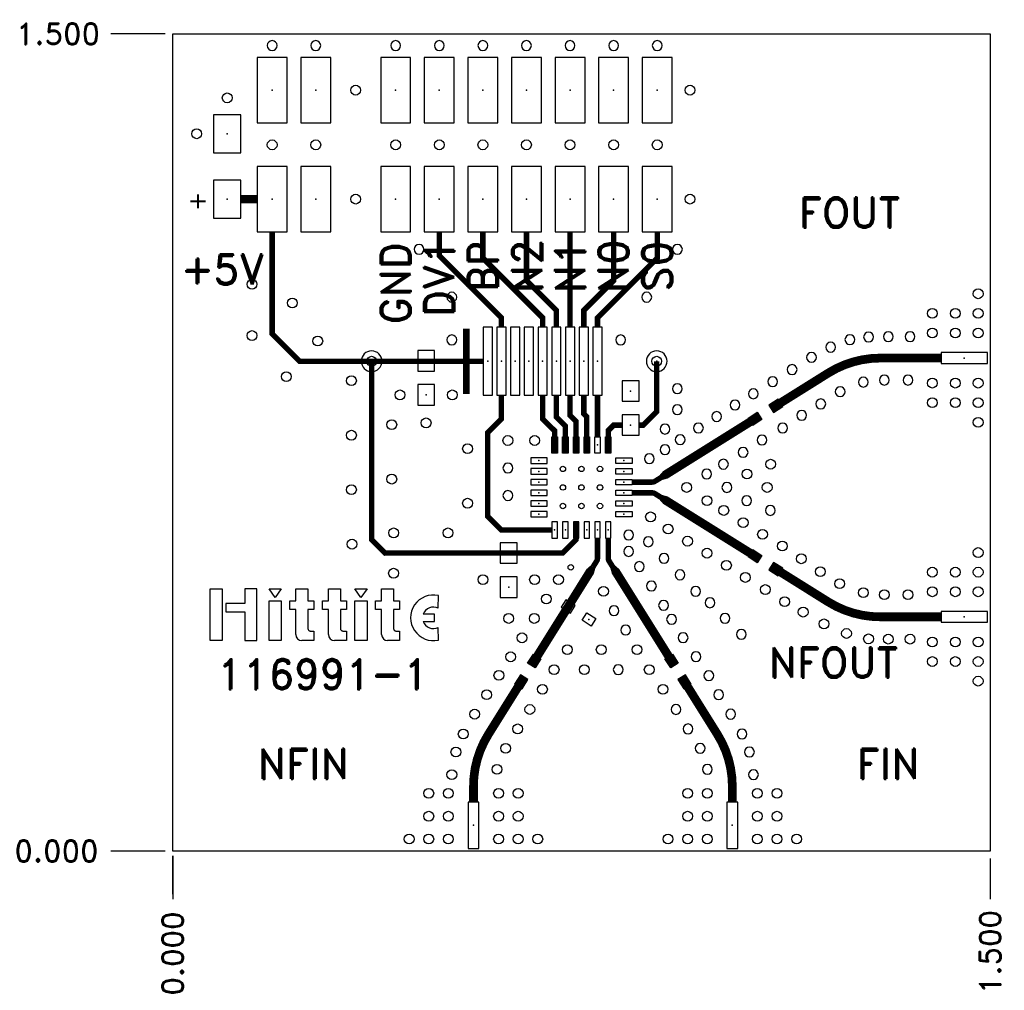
# Model space of a CAD drawing. Extents: x -0.28 to 1.53, y -0.26 to 1.53.
import ezdxf
from ezdxf.enums import TextEntityAlignment as Align

# ---------------------------------------------------------------- set-up
doc = ezdxf.new("R2010")
doc.units = 0
doc.header["$MEASUREMENT"] = 0
doc.linetypes.add('SSCOMP', pattern=[101, 100, 1])
doc.layers.get('0').update_dxf_attribs({"linetype": 'CONTINUOUS'})
doc.layers.get('Defpoints').update_dxf_attribs({"linetype": 'CONTINUOUS'})
for name, color, linetype in [('COM-NS', 4, 'CONTINUOUS'), ('DIM', 1, 'CONTINUOUS'), ('HOL', 1, 'CONTINUOUS'), ('LND-NS', 5, 'CONTINUOUS'), ('NET', 7, 'CONTINUOUS'), ('PAD-CM', 14, 'CONTINUOUS'), ('PAD-NS', 5, 'CONTINUOUS'), ('PCB', 7, 'CONTINUOUS'), ('SLK-NS', 7, 'CONTINUOUS'), ('TRA-NS', 5, 'CONTINUOUS'), ('via', 7, 'CONTINUOUS')]:
    doc.layers.add(name, color=color, linetype=linetype)
doc.layers.get('COM-NS').off()
doc.styles.add('ROMAND', font='romand')
doc.dimstyles.get("Standard").update_dxf_attribs({"dimscale": 0.22, "dimtxt": 0.18, "dimasz": 0.18, "dimexe": 0.18, "dimexo": 0.0625, "dimgap": 0.09, "dimtad": 0, "dimtih": 1, "dimtoh": 1, "dimdec": 3, "dimzin": 0, "dimdsep": 46, "dimtxsty": 'ROMAND', "dimcen": 0.09, "dimadec": 0, "dimazin": 0, "dimtfac": 1, "dimtdec": 3, "dimtofl": 0, "dimtmove": 0, "dimatfit": 3, "dimfxl": 0, "dimtolj": 1, "dimtzin": 0, "dimarcsym": 0})

# ---------------------------------------------------------------- blocks, each defined once
blk = doc.blocks.new('hittite')
for p, q in [((-0.2396, 0.1078), (-0.2144, 0.1078)), ((-0.2396, -0.0005), (-0.2396, 0.1078)), ((-0.2144, 0.1078), (-0.2144, -0.0005)), ((-0.1413, 0.1078), (-0.1665, 0.1078)), ((-0.1665, 0.1078), (-0.1665, 0.0776)), ((-0.1413, -0.0005), (-0.1413, 0.1078)), ((-0.1156, 0.1078), (-0.0904, 0.1078)), ((-0.103, 0.0902), (-0.1156, 0.1078)), ((-0.0904, 0.1078), (-0.103, 0.0902)), ((-0.0598, 0.1078), (-0.0346, 0.1078)), ((-0.0598, 0.0826), (-0.0598, 0.1078)), ((-0.0346, 0.1078), (-0.0346, 0.0826)), ((0.0087, 0.1078), (0.0339, 0.1078)), ((0.0087, 0.0826), (0.0087, 0.1078)), ((0.0339, 0.1078), (0.0339, 0.0826)), ((0.0645, 0.1078), (0.0897, 0.1078)), ((0.0771, 0.0902), (0.0645, 0.1078)), ((0.0897, 0.1078), (0.0771, 0.0902)), ((0.1203, 0.1078), (0.1455, 0.1078)), ((0.1203, 0.0826), (0.1203, 0.1078)), ((0.1455, 0.1078), (0.1455, 0.0826)), ((0.2393, 0.0677), (0.2396, 0.0941)), ((-0.2068, 0.0776), (-0.2068, 0.0599)), ((-0.1665, 0.0776), (-0.2068, 0.0776)), ((-0.1156, 0.0826), (-0.0904, 0.0826)), ((-0.1156, -0.0005), (-0.1156, 0.0826)), ((-0.0904, 0.0826), (-0.0904, -0.0005)), ((-0.0724, 0.065), (-0.0724, 0.0826)), ((-0.0724, 0.0826), (-0.0598, 0.0826)), ((-0.0598, 0.065), (-0.0724, 0.065)), ((-0.0598, 0.0121), (-0.0598, 0.065)), ((-0.0346, 0.0826), (-0.022, 0.0826)), ((-0.0346, 0.065), (-0.0346, 0.0247)), ((-0.022, 0.065), (-0.0346, 0.065)), ((-0.022, 0.0826), (-0.022, 0.065)), ((-0.0039, 0.065), (-0.0039, 0.0826)), ((-0.0039, 0.0826), (0.0087, 0.0826)), ((0.0087, 0.065), (-0.0039, 0.065)), ((0.0087, 0.0121), (0.0087, 0.065)), ((0.0339, 0.0826), (0.0464, 0.0826)), ((0.0339, 0.065), (0.0339, 0.0247)), ((0.0464, 0.065), (0.0339, 0.065)), ((0.0464, 0.0826), (0.0464, 0.065)), ((0.0645, -0.0005), (0.0645, 0.0826)), ((0.0645, 0.0826), (0.0897, 0.0826)), ((0.0897, 0.0826), (0.0897, -0.0005)), ((0.1077, 0.065), (0.1077, 0.0826)), ((0.1077, 0.0826), (0.1203, 0.0826)), ((0.1203, 0.065), (0.1077, 0.065)), ((0.1203, 0.0121), (0.1203, 0.065)), ((0.1455, 0.0826), (0.1581, 0.0826)), ((0.1455, 0.065), (0.1455, 0.0247)), ((0.1581, 0.065), (0.1455, 0.065)), ((0.1581, 0.0826), (0.1581, 0.065)), ((-0.2068, 0.0599), (-0.1665, 0.0599)), ((-0.1665, 0.0599), (-0.1665, -0.0005)), ((0.2317, 0.0549), (0.2077, 0.0549)), ((0.2317, 0.0398), (0.2317, 0.0549)), ((0.2077, 0.0398), (0.2317, 0.0398)), ((0.2396, 0.0005), (0.2393, 0.027)), ((-0.0295, 0.0196), (-0.022, 0.0196)), ((-0.022, 0.0196), (-0.022, -0.0005)), ((0.0389, 0.0196), (0.0464, 0.0196)), ((0.0464, 0.0196), (0.0464, -0.0005)), ((0.1505, 0.0196), (0.1581, 0.0196)), ((0.1581, 0.0196), (0.1581, -0.0005)), ((-0.2371, -0.0005), (-0.2396, -0.0005)), ((-0.2144, -0.0005), (-0.2371, -0.0005)), ((-0.1665, -0.0005), (-0.1665, -0.0005)), ((-0.1665, -0.0005), (-0.1413, -0.0005)), ((-0.1131, -0.0005), (-0.1156, -0.0005)), ((-0.0904, -0.0005), (-0.1131, -0.0005)), ((-0.0346, -0.0005), (-0.0472, -0.0005)), ((-0.022, -0.0005), (-0.0346, -0.0005)), ((0.0339, -0.0005), (0.0213, -0.0005)), ((0.0464, -0.0005), (0.0339, -0.0005)), ((0.067, -0.0005), (0.0645, -0.0005)), ((0.0897, -0.0005), (0.067, -0.0005)), ((0.1455, -0.0005), (0.1329, -0.0005)), ((0.1581, -0.0005), (0.1455, -0.0005))]:
    blk.add_line(p, q)
for centre, radius, start, end in [((0.2292, 0.0473), 0.0479, 77.4712, 282.5288), ((0.2292, 0.0473), 0.0227, 63.4349, 160.5878), ((-0.0295, 0.0247), 0.00504, 180, 270), ((0.0389, 0.0247), 0.00504, 180, 270), ((0.1505, 0.0247), 0.00504, 180, 270), ((0.2292, 0.0473), 0.0227, 199.4122, 296.5651), ((-0.0472, 0.0121), 0.0126, 180, 270), ((0.0213, 0.0121), 0.0126, 180, 270), ((0.1329, 0.0121), 0.0126, 180, 270)]:
    blk.add_arc(centre, radius, start, end)
blk = doc.blocks.new('HOL-D018')
at = {"layer": 'HOL'}
blk.add_circle((0, 0), 0.009, dxfattribs=at)
blk = doc.blocks.new('VIA-D018-D0')
at = {"layer": 'HOL'}
blk.add_blockref('HOL-D018', (0, 0), dxfattribs=at)
at = {"layer": 'NET'}
blk.add_attdef('NET', text='', height=0.01, dxfattribs=at).set_placement((0, 0), align=Align.MIDDLE)
blk = doc.blocks.new('PAD-CM-0-D038')
at = {"layer": 'PAD-CM', "linetype": 'Continuous'}
blk.add_lwpolyline([(-0.019, 0, 1), (0.019, 0, 1)], format="xyb", close=True, dxfattribs=at)
blk.add_point((0, 0), dxfattribs=at)
blk = doc.blocks.new('VIA-D018-D038')
at = {"layer": 'HOL', "linetype": 'Continuous'}
blk.add_blockref('HOL-D018', (0, 0), dxfattribs=at)
at = {"layer": 'PAD-CM', "linetype": 'Continuous'}
blk.add_blockref('PAD-CM-0-D038', (0, 0), dxfattribs=at)
at = {"layer": 'NET', "linetype": 'Continuous'}
blk.add_attdef('NET', text='', height=0.02, dxfattribs=at).set_placement((0, 0), align=Align.MIDDLE)
blk = doc.blocks.new('LND-NS-4-D05-D07')
at = {"layer": 'LND-NS'}
blk.add_lwpolyline([(0.025, -0.035), (0.025, 0.035), (-0.025, 0.035), (-0.025, -0.035)], close=True, dxfattribs=at)
blk.add_point((0, 0), dxfattribs=at)
blk = doc.blocks.new('CASEA-NS')
at = {"layer": 'LND-NS', "rotation": 90}
for p in [(-0.06, 0), (0.06, 0)]:
    blk.add_blockref('LND-NS-4-D05-D07', p, dxfattribs=at)
at = {"layer": 'SLK-NS', "flags": 8}
blk.add_attdef('POLARITY', text='', height=0.04, dxfattribs=at).set_placement((-0.0762, -0.053), align=Align.MIDDLE)
blk = doc.blocks.new('LND-NS-4-D031-D0375')
at = {"layer": 'LND-NS'}
blk.add_lwpolyline([(0.0155, -0.01875), (0.0155, 0.01875), (-0.0155, 0.01875), (-0.0155, -0.01875)], close=True, dxfattribs=at)
blk.add_point((0, 0), dxfattribs=at)
blk = doc.blocks.new('0603-NS')
at = {"layer": 'LND-NS', "rotation": 90}
for p in [(-0.03125, 0), (0.03125, 0)]:
    blk.add_blockref('LND-NS-4-D031-D0375', p, dxfattribs=at)
blk = doc.blocks.new('HOL-D01')
at = {"layer": 'HOL', "linetype": 'Continuous'}
blk.add_circle((0, 0), 0.005, dxfattribs=at)
blk = doc.blocks.new('VIA-D01-D0')
at = {"layer": 'HOL'}
blk.add_blockref('HOL-D01', (0, 0), dxfattribs=at)
at = {"layer": 'NET'}
blk.add_attdef('NET', text='', height=0.01, dxfattribs=at).set_placement((0, 0), align=Align.MIDDLE)
blk = doc.blocks.new('LND-NS-4-D03-D01')
at = {"layer": 'LND-NS'}
blk.add_lwpolyline([(-0.015, -0.005), (0.015, -0.005), (0.015, 0.005), (-0.015, 0.005)], close=True, dxfattribs=at)
blk.add_point((0, 0), dxfattribs=at)
blk = doc.blocks.new('HMC_LP4-NS')
at = {"layer": 'LND-NS', "xscale": -1, "rotation": 90}
for p in [(-0.0492, 0.078), (-0.0295, 0.078), (-0.0098, 0.078), (0.0098, 0.078), (0.0295, 0.078), (0.0492, 0.078)]:
    blk.add_blockref('LND-NS-4-D03-D01', p, dxfattribs=at)
at = {"layer": 'LND-NS'}
for p in [(-0.078, 0.0492), (-0.078, 0.0295), (-0.078, 0.0098), (-0.078, -0.0098), (-0.078, -0.0295), (-0.078, -0.0492)]:
    blk.add_blockref('LND-NS-4-D03-D01', p, dxfattribs=at)
at = {"layer": 'LND-NS', "xscale": -1}
for p in [(0.078, 0.0492), (0.078, 0.0295), (0.078, 0.0098), (0.078, -0.0098), (0.078, -0.0295), (0.078, -0.0492)]:
    blk.add_blockref('LND-NS-4-D03-D01', p, dxfattribs=at)
at = {"layer": 'LND-NS', "rotation": 90}
for p in [(-0.0492, -0.078), (-0.0295, -0.078), (-0.0098, -0.078), (0.0098, -0.078), (0.0295, -0.078), (0.0492, -0.078)]:
    blk.add_blockref('LND-NS-4-D03-D01', p, dxfattribs=at)
at = {"layer": 'via'}
for p in [(-0.034, 0.034), (0, 0.034), (0.034, 0.034), (-0.034, 0), (0, 0), (0.034, 0), (-0.034, -0.034), (0, -0.034), (0.034, -0.034)]:
    blk.add_blockref('VIA-D01-D0', p, dxfattribs=at)
blk = doc.blocks.new('PAD-NS-4-D055-D12')
at = {"layer": 'PAD-NS'}
blk.add_lwpolyline([(0.0275, -0.06), (0.0275, 0.06), (-0.0275, 0.06), (-0.0275, -0.06)], close=True, dxfattribs=at)
blk.add_point((0, 0), dxfattribs=at)
blk = doc.blocks.new('2MM_14PIN-NS')
at = {"layer": 'PAD-NS'}
for p in [(0, 0.2), (0.08, 0.2), (0.16, 0.2), (0.24, 0.2), (0.32, 0.2), (0.4, 0.2), (0.48, 0.2), (0, 0), (0.08, 0), (0.16, 0), (0.24, 0), (0.32, 0), (0.4, 0), (0.48, 0)]:
    blk.add_blockref('PAD-NS-4-D055-D12', p, dxfattribs=at)
blk = doc.blocks.new('2MM_4PIN-NS')
at = {"layer": 'PAD-NS'}
for p in [(-0.04, 0.1), (0.04, 0.1), (-0.04, -0.1), (0.04, -0.1)]:
    blk.add_blockref('PAD-NS-4-D055-D12', p, dxfattribs=at)
blk = doc.blocks.new('LND-NS-4-D02-D016')
at = {"layer": 'LND-NS'}
blk.add_lwpolyline([(-0.01, -0.008), (0.01, -0.008), (0.01, 0.008), (-0.01, 0.008)], close=True, dxfattribs=at)
blk.add_point((0, 0), dxfattribs=at)
blk = doc.blocks.new('0402_16-NS')
at = {"layer": 'LND-NS'}
blk.add_blockref('LND-NS-4-D02-D016', (-0.0225, 0), dxfattribs=at)
at = {"layer": 'LND-NS', "xscale": -1}
blk.add_blockref('LND-NS-4-D02-D016', (0.0225, 0), dxfattribs=at)
blk = doc.blocks.new('PAD-NS-4-D085-D02')
at = {"layer": 'PAD-NS'}
blk.add_lwpolyline([(-0.0425, -0.01), (0.0425, -0.01), (0.0425, 0.01), (-0.0425, 0.01)], close=True, dxfattribs=at)
blk.add_point((0, 0), dxfattribs=at)
blk = doc.blocks.new('SMA-NS')
at = {"layer": 'PAD-NS'}
blk.add_blockref('PAD-NS-4-D085-D02', (0.0475, 0), dxfattribs=at)
at = {"layer": 'via'}
for p in [(0.022, 0.118), (0.022, 0.082), (0.064, 0.082), (0.106, 0.082), (0.022, 0.046), (0.064, 0.046), (0.106, 0.046), (0.022, -0.046), (0.064, -0.046), (0.106, -0.046), (0.022, -0.082), (0.064, -0.082), (0.106, -0.082), (0.022, -0.118)]:
    blk.add_blockref('VIA-D018-D0', p, dxfattribs=at)
blk = doc.blocks.new('LND-NS-4-D017-D125')
at = {"layer": 'LND-NS'}
blk.add_lwpolyline([(0.0085, -0.0625), (0.0085, 0.0625), (-0.0085, 0.0625), (-0.0085, -0.0625)], close=True, dxfattribs=at)
blk.add_point((0, 0), dxfattribs=at)
blk = doc.blocks.new('RES_SMTNTWK_CTS753-NS')
at = {"layer": 'SLK-NS', "const_width": 0.012}
blk.add_lwpolyline([(-0.0393, 0.06), (-0.0393, -0.06)], dxfattribs=at)
at = {"layer": 'LND-NS'}
for p in [(0, 0), (0.0252, 0), (0.0504, 0), (0.0756, 0), (0.1008, 0), (0.126, 0), (0.1512, 0), (0.1764, 0), (0.2016, 0)]:
    blk.add_blockref('LND-NS-4-D017-D125', p, dxfattribs=at)
blk = doc.blocks.new('*D48')
at = {"layer": 'Defpoints', "color": 0}
for p in [(-0.1134, 0), (0, 0), (0, 0)]:
    blk.add_point(p, dxfattribs=at)
at = {"layer": 'DIM', "color": 0, "lineweight": -2}
blk.add_line((-0.0138, 0), (-0.1134, 0), dxfattribs=at)
at = {"layer": 'DIM', "color": 0, "insert": (-0.2133, 0), "char_height": 0.0396, "attachment_point": 5, "style": 'ROMAND'}
blk.add_mtext('\\A1;0.000', dxfattribs=at)
blk = doc.blocks.new('*D49')
at = {"layer": 'Defpoints', "color": 0}
for p in [(-0.1134, 1.5), (0, 1.5), (0, 0)]:
    blk.add_point(p, dxfattribs=at)
at = {"layer": 'DIM', "color": 0, "lineweight": -2}
blk.add_line((-0.0138, 1.5), (-0.1134, 1.5), dxfattribs=at)
at = {"layer": 'DIM', "color": 0, "insert": (-0.2105, 1.5), "char_height": 0.0396, "attachment_point": 5, "style": 'ROMAND'}
blk.add_mtext('\\A1;1.500', dxfattribs=at)
blk = doc.blocks.new('*D50')
at = {"layer": 'Defpoints', "color": 0}
for p in [(0, 0), (0, 0), (0, -0.0882)]:
    blk.add_point(p, dxfattribs=at)
at = {"layer": 'DIM', "color": 0, "lineweight": -2}
for p, q in [((0, -0.0792), (0, -0.009)), ((0, -0.009), (0, -0.0882)), ((0, -0.0138), (0, -0.0792))]:
    blk.add_line(p, q, dxfattribs=at)
at = {"layer": 'DIM', "color": 0, "insert": (0, -0.1881), "char_height": 0.0396, "attachment_point": 5, "rotation": 90, "style": 'ROMAND'}
blk.add_mtext('\\A1;0.000', dxfattribs=at)
blk = doc.blocks.new('*D51')
at = {"layer": 'Defpoints', "color": 0}
for p in [(0, 0), (1.5, 0), (1.5, -0.0882)]:
    blk.add_point(p, dxfattribs=at)
at = {"layer": 'DIM', "color": 0, "lineweight": -2}
blk.add_line((1.5, -0.0138), (1.5, -0.0882), dxfattribs=at)
at = {"layer": 'DIM', "color": 0, "insert": (1.5, -0.1853), "char_height": 0.0396, "attachment_point": 5, "rotation": 90, "style": 'ROMAND'}
blk.add_mtext('\\A1;1.500', dxfattribs=at)

msp = doc.modelspace()

# ---------------------------------------------------------------- linework, layer by layer
at = {"layer": 'PCB'}
msp.add_lwpolyline([(0, 1.5), (1.5, 1.5), (1.5, 0), (0, 0)], close=True, dxfattribs=at)
at = {"layer": 'TRA-NS', "linetype": 'SSCOMP'}
for points, const_width in [([(0.125, 1.1966), (0.155, 1.1966)], 0.015), ([(0.1825, 1.1366), (0.1825, 0.9491), (0.2325, 0.8991), (0.365, 0.8991)], 0.01), ([(0.6491, 1.1366), (0.6491, 1.0472), (0.7039, 0.9924), (0.7039, 0.9616)], 0.01), ([(0.7291, 0.9616), (0.7291, 1.1366)], 0.01), ([(0.8091, 1.1366), (0.8091, 1.0472), (0.7543, 0.9924), (0.7543, 0.9616)], 0.01), ([(0.5695, 0.8991), (0.365, 0.8991)], 0.01), ([(0.8557, 0.7818), (0.8631, 0.7818), (0.8881, 0.8068), (0.8881, 0.8991)], 0.01), ([(0.7008, 0.7304), (0.7008, 0.7714), (0.6787, 0.7934), (0.6787, 0.8366)], 0.01), ([(0.7205, 0.7304), (0.7205, 0.7801), (0.7039, 0.7966), (0.7039, 0.8366)], 0.01), ([(0.7402, 0.7304), (0.7402, 0.7888), (0.7291, 0.7998), (0.7291, 0.8366)], 0.01), ([(0.7598, 0.7304), (0.7598, 0.7972), (0.7543, 0.8027), (0.7543, 0.8366)], 0.01), ([(0.7795, 0.7604), (0.7795, 0.8366)], 0.01), ([(0.9042, 0.6907), (1.077, 0.7987)], 0.016), ([(0.7992, 0.7304), (0.7992, 0.7718), (0.8092, 0.7818), (0.8247, 0.7818)], 0.01), ([(0.9042, 0.644), (1.077, 0.536)], 0.016), ([(0.766, 0.5132), (0.6581, 0.3404)], 0.016), ([(0.8127, 0.5132), (0.9207, 0.3404)], 0.016)]:
    msp.add_lwpolyline(points, dxfattribs=dict(at, const_width=const_width))
for points in [[(0.6031, 0.9616, 0.01, 0.01, 0), (0.6031, 0.9789, 0.01, 0.01, 0), (0.4891, 1.0929, 0.01, 0.01, 0), (0.4891, 1.1366, 0, 0, 0)], [(0.6787, 0.9616, 0.01, 0.01, 0), (0.6787, 0.9789, 0.01, 0.01, 0), (0.5691, 1.0885, 0.01, 0.01, 0), (0.5691, 1.1366, 0, 0, 0)], [(0.7795, 0.9616, 0.01, 0.01, 0), (0.7795, 0.9789, 0.01, 0.01, 0), (0.8891, 1.0885, 0.01, 0.01, 0), (0.8891, 1.1366, 0, 0, 0)], [(0.365, 0.8991, 0.01, 0.01, 0), (0.365, 0.5719, 0.01, 0.01, 0), (0.39, 0.5469, 0.01, 0.01, 0), (0.7152, 0.547, 0.01, 0.01, 0), (0.7402, 0.572, 0.01, 0.01, 0), (0.7402, 0.6044, 0, 0, 0)], [(0.6031, 0.8366, 0.01, 0.01, 0), (0.6031, 0.7934, 0.01, 0.01, 0), (0.578, 0.7682, 0.01, 0.01, 0), (0.578, 0.6144, 0.01, 0.01, 0), (0.603, 0.5894, 0.01, 0.01, 0), (0.6958, 0.5894, 0, 0, 0)]]:
    msp.add_lwpolyline(points, format="xyseb", dxfattribs=at)
at = {"layer": 'TRA-NS', "linetype": 'SSCOMP', "const_width": 0.016}
for points in [[(1.0982, 0.8119), (1.2031, 0.8775, -0.140541), (1.2985, 0.9049), (1.41, 0.9049)], [(1.0982, 0.5228), (1.2031, 0.4572, 0.140541), (1.2985, 0.4299), (1.41, 0.4299)], [(0.6448, 0.3192), (0.5792, 0.2142, 0.140541), (0.5519, 0.1189), (0.5519, 0.09)], [(0.9339, 0.3192), (0.9995, 0.2142, -0.140541), (1.0269, 0.1189), (1.0269, 0.09)]]:
    msp.add_lwpolyline(points, format="xyb", dxfattribs=at)
at = {"layer": 'TRA-NS', "const_width": 0.01}
for points in [[(0.843, 0.6772), (0.8797, 0.6772, 0.140448), (0.885, 0.6787), (0.8957, 0.6854)], [(0.843, 0.6575), (0.8797, 0.6575, -0.140448), (0.885, 0.656), (0.8957, 0.6493)], [(0.7795, 0.5744), (0.7795, 0.5377, -0.140448), (0.778, 0.5324), (0.7713, 0.5217)], [(0.7992, 0.5744), (0.7992, 0.5377, 0.140448), (0.8007, 0.5324), (0.8074, 0.5217)]]:
    msp.add_lwpolyline(points, format="xyb", dxfattribs=at)
at = {"layer": 'TRA-NS'}
for points in [[(0.8957, 0.6854, 0.01, 0.016, 0), (0.9042, 0.6907, 0, 0, 0)], [(0.8957, 0.6493, 0.01, 0.016, 0), (0.9042, 0.644, 0, 0, 0)], [(0.7713, 0.5217, 0.01, 0.016, 0), (0.766, 0.5132, 0, 0, 0)], [(0.8074, 0.5217, 0.01, 0.016, 0), (0.8127, 0.5132, 0, 0, 0)]]:
    msp.add_lwpolyline(points, format="xyseb", dxfattribs=at)

# ---------------------------------------------------------------- block references
at = {"xscale": -1}
for p in [(0.1825, 1.4785), (0.2625, 1.4785), (0.4091, 1.4785), (0.4891, 1.4785), (0.5691, 1.4785), (0.6491, 1.4785), (0.7291, 1.4785), (0.8091, 1.4785), (0.8891, 1.4785), (1.0169, 0.6674), (1.0532, 0.6433), (1.0965, 0.6252)]:
    msp.add_blockref('VIA-D018-D0', p, dxfattribs=at)
for p, rotation in [((0.1, 1.3825), 180), ((0.3358, 1.3966), 180), ((0.9493, 1.3966), 180), ((0.044, 1.3166), 180), ((0.1825, 1.2963), 180), ((0.2625, 1.2963), 180), ((0.4091, 1.2963), 180), ((0.4891, 1.2963), 180), ((0.5691, 1.2963), 180), ((0.6491, 1.2963), 180), ((0.7291, 1.2963), 180), ((0.8091, 1.2963), 180), ((0.8891, 1.2963), 180), ((0.3358, 1.1966), 180), ((0.9493, 1.1966), 180), ((1.0971, 0.7101), 180), ((1.0538, 0.6921), 180), ((0.5985, 0.3225), 270), ((0.5762, 0.2869), 270), ((0.554, 0.2513), 270), ((0.6553, 0.2599), 270), ((0.5331, 0.2148), 270), ((0.6331, 0.2243), 270), ((0.5196, 0.1818), 270), ((0.6108, 0.1887), 270), ((0.5122, 0.1404), 270), ((0.5949, 0.15), 270)]:
    msp.add_blockref('VIA-D018-D0', p, dxfattribs=dict(rotation=rotation))
for p, rotation in [((1.2426, 0.9387), 180), ((1.2769, 0.9437), 180), ((1.3131, 0.9442), 180), ((1.3531, 0.9442), 180), ((1.2074, 0.9249), 180), ((1.1722, 0.9061), 180), ((1.1366, 0.8838), 180), ((1.101, 0.8616), 180), ((1.2674, 0.8607), 180), ((1.3059, 0.8644), 180), ((1.3492, 0.8644), 180), ((1.2248, 0.8431), 180), ((1.0653, 0.8393), 180), ((1.0318, 0.8188), 180), ((1.1892, 0.8208), 180), ((0.9983, 0.7976), 180), ((1.1543, 0.7999), 180), ((0.9033, 0.7745), 180), ((0.9647, 0.7764), 180), ((1.1194, 0.7765), 180), ((0.9312, 0.7551), 180), ((1.0812, 0.7545), 180), ((0.9033, 0.7367), 180), ((1.0467, 0.7318), 180), ((0.8746, 0.7201), 180), ((1.0106, 0.7101), 180), ((0.9799, 0.6921), 180), ((0.8366, 0.5802), 90), ((0.8726, 0.5677), 101.7050306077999), ((0.8366, 0.5499), 90), ((0.9016, 0.5373), 101.7050306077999), ((0.8562, 0.5222), 90), ((0.9307, 0.507), 101.7050306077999), ((0.8785, 0.4866), 90), ((0.9597, 0.4766), 101.7050306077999), ((0.9007, 0.451), 90), ((0.9859, 0.4557), 101.7050306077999), ((0.8097, 0.4412), 90), ((0.9154, 0.4252), 90), ((1.0135, 0.4272), 101.7050306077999), ((0.8311, 0.4056), 90), ((0.9366, 0.3916), 90), ((1.0435, 0.3978), 101.7050306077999), ((0.9601, 0.3568), 90), ((0.9838, 0.3221), 90), ((1.0017, 0.2869), 90), ((0.9234, 0.2599), 90), ((1.0239, 0.2513), 90), ((0.9457, 0.2243), 90), ((1.0448, 0.2148), 90), ((0.9679, 0.1887), 90), ((1.0583, 0.1818), 90), ((0.9812, 0.15), 90), ((1.0657, 0.1404), 90)]:
    msp.add_blockref('VIA-D018-D0', p, dxfattribs=dict(at, rotation=rotation))
for p in [(0.943, 0.6674), (1.0908, 0.6674), (0.9805, 0.6433), (1.0112, 0.6252), (0.8768, 0.6134), (0.9091, 0.5911), (1.0468, 0.6029), (1.0823, 0.5813), (0.9447, 0.5688), (1.1185, 0.5599), (0.9805, 0.5468), (1.1534, 0.5365), (1.0161, 0.5245), (1.0508, 0.5022), (1.1883, 0.513), (1.0874, 0.48), (1.224, 0.4908), (1.2674, 0.4742), (1.3059, 0.4705), (1.3492, 0.4705), (1.123, 0.4577), (1.1569, 0.4386), (1.195, 0.417), (1.2364, 0.3994), (1.2769, 0.3895), (1.3131, 0.389), (1.3531, 0.389)]:
    msp.add_blockref('VIA-D018-D0', p)
at = {"layer": 'COM-NS'}
for name, p in [('2MM_4PIN-NS', (0.2225, 1.2966)), ('2MM_14PIN-NS', (0.4091, 1.1966)), ('VIA-D018-D0', (0.1455, 1.0404)), ('VIA-D018-D0', (0.2195, 1.006)), ('RES_SMTNTWK_CTS753-NS', (0.578, 0.8991)), ('VIA-D018-D0', (0.1456, 0.9462)), ('VIA-D018-D0', (0.2662, 0.9361)), ('VIA-D018-D0', (0.2086, 0.8708)), ('VIA-D018-D0', (0.328, 0.8633)), ('VIA-D018-D0', (0.417, 0.8373)), ('VIA-D018-D0', (0.513, 0.8373)), ('VIA-D018-D0', (0.402, 0.7827)), ('VIA-D018-D0', (0.465, 0.7859)), ('VIA-D018-D0', (0.328, 0.7633)), ('VIA-D018-D0', (0.615, 0.7536)), ('VIA-D018-D0', (0.6641, 0.7536)), ('HMC_LP4-NS', (0.75, 0.6674)), ('VIA-D018-D0', (0.541, 0.7385)), ('VIA-D018-D0', (0.402, 0.6827)), ('VIA-D018-D0', (0.328, 0.6633)), ('VIA-D018-D0', (0.541, 0.6385)), ('VIA-D018-D0', (0.4053, 0.584)), ('VIA-D018-D0', (0.5052, 0.584)), ('VIA-D018-D0', (0.329, 0.5633)), ('VIA-D018-D0', (0.4052, 0.51)), ('VIA-D018-D0', (0.5692, 0.4983)), ('VIA-D018-D0', (0.664, 0.4983))]:
    msp.add_blockref(name, p, dxfattribs=at)
ref = msp.add_blockref('CASEA-NS', (0.1, 1.2566), dxfattribs=dict(at, rotation=270))
ref.add_attrib('POLARITY', '+', dxfattribs={"layer": 'SLK-NS', "height": 0.04, "rotation": 270, "flags": 8}).set_placement((0.047, 1.1925), align=Align.MIDDLE)
at = {"layer": 'COM-NS', "xscale": -1}
for p in [(0.4521, 1.1046), (0.9262, 1.1046), (0.5122, 1.0167), (0.8699, 1.0167), (0.5122, 0.9383), (0.822, 0.9383), (0.9259, 0.8486), (0.9259, 0.8103)]:
    msp.add_blockref('VIA-D018-D0', p, dxfattribs=at)
at = {"layer": 'COM-NS'}
for name, p, rotation in [('SMA-NS', (1.5, 0.9049), 180), ('0603-NS', (0.465, 0.8686), 90), ('0603-NS', (0.8402, 0.8131), 270), ('0402_16-NS', (1.0876, 0.8053), 212.0000000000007), ('0603-NS', (0.6166, 0.5157), 90), ('0402_16-NS', (1.0876, 0.5294), 148.000000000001), ('SMA-NS', (1.5, 0.4299), 180), ('0402_16-NS', (0.7448, 0.4371), 328.0000000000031), ('0402_16-NS', (0.6514, 0.3298), 58.00000000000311), ('0402_16-NS', (0.9273, 0.3298), 121.9999999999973), ('SMA-NS', (0.5519, 0), 89.99999999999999), ('SMA-NS', (1.0269, 0), 89.99999999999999)]:
    msp.add_blockref(name, p, dxfattribs=dict(at, rotation=rotation))
at = {"layer": 'COM-NS', "xscale": -1, "rotation": 180}
for p in [(0.615, 0.7031), (0.615, 0.6526)]:
    msp.add_blockref('VIA-D018-D0', p, dxfattribs=at)
at = {"layer": 'SLK-NS', "xscale": 0.874099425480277, "yscale": 0.874099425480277, "zscale": 0.8740994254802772}
msp.add_blockref('hittite', (0.2781, 0.3868), dxfattribs=at)
at = {"layer": 'TRA-NS'}
for p in [(0.7079, 0.4983), (0.6856, 0.4627), (0.7905, 0.4768), (0.6166, 0.427), (0.6634, 0.427), (0.6411, 0.3914), (0.6203, 0.3565), (0.7241, 0.3698), (0.7863, 0.3698), (0.852, 0.3698), (0.6999, 0.3331), (0.7552, 0.3331), (0.8744, 0.3331), (0.6785, 0.2969), (0.8996, 0.2969)]:
    msp.add_blockref('VIA-D018-D0', p, dxfattribs=at)
at = {"layer": 'TRA-NS', "xscale": -1}
msp.add_blockref('VIA-D018-D0', (0.8175, 0.3331), dxfattribs=at)
at = {"layer": 'via', "rotation": 180}
for p in [(0.365, 0.8991), (0.8881, 0.8991)]:
    msp.add_blockref('VIA-D018-D038', p, dxfattribs=at)
at = {"layer": 'via'}
msp.add_blockref('VIA-D01-D0', (0.7304, 0.5208), dxfattribs=at)

# ---------------------------------------------------------------- texts
at = {"layer": 'SLK-NS', "style": 'ROMAND'}
for s, p in [('FOUT', (1.242, 1.1444)), ('NFOUT', (1.2125, 0.3185)), ('116991-1', (0.276, 0.2971)), ('NFIN', (0.2397, 0.1325)), ('FIN', (1.3128, 0.1325))]:
    msp.add_text(s, height=0.055, dxfattribs=at).set_placement(p, align=Align.CENTER)
for s, p in [('GND', (0.4091, 1.0421)), ('DV1', (0.4891, 1.0524)), ('BP', (0.5691, 1.0734)), ('N2', (0.6504, 1.0734)), ('N1', (0.7291, 1.0734)), ('N0', (0.8091, 1.0734)), ('S0', (0.8891, 1.0734))]:
    msp.add_text(s, height=0.055, rotation=90, dxfattribs=at).set_placement(p, align=Align.MIDDLE)
msp.add_text('+5V', height=0.055, dxfattribs=at).set_placement((0.0159, 1.04))

# ---------------------------------------------------------------- dimensions: what is measured, and where the dimension line sits
at = {"layer": 'DIM'}
for feature_location, offset, dtype, picture, middle in [((0, 1.5), (-0.1134, 0), 0, '*D49', (-0.2105, 1.5)), ((0, 0), (-0.1133951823, 0), 0, '*D48', (-0.2133380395, 0)), ((0, 0), (0, -0.088159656), 1, '*D50', (0, -0.1881025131)), ((1.5, 0), (0, -0.0882), 1, '*D51', (1.5, -0.1853))]:
    dim = msp.add_ordinate_dim(feature_location=feature_location, offset=offset, dtype=dtype, origin=(0, 0), dimstyle='Standard', dxfattribs=at)
    dim.commit()
    dim.dimension.update_dxf_attribs({"geometry": picture, "text_midpoint": middle})

doc.saveas('drawing.dxf')
